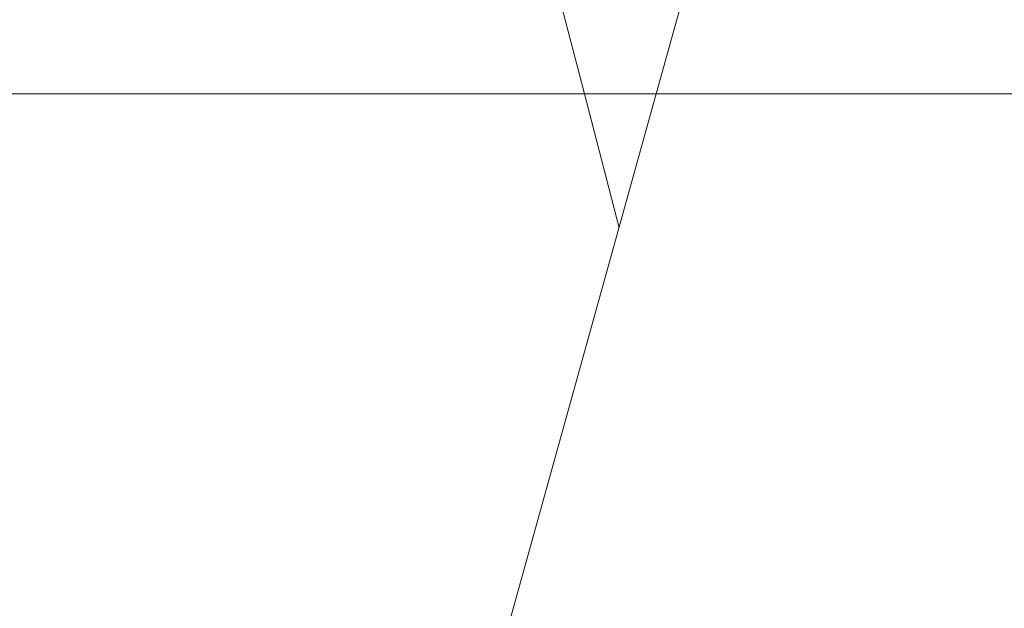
# Model space of a CAD drawing. Header units: millimetres. Extents: x -6861 to -4784, y 84 to 6892.
# Tile 14 of 200: x -5047.983 to -5047.404, y 248.198 to 248.544. Entities that reach past the tile are written whole.
import ezdxf

# ---------------------------------------------------------------- set-up
doc = ezdxf.new("R2010")
doc.units = ezdxf.units.MM
doc.layers.add('A-DETL-GENF', color=7, linetype='Continuous', lineweight=9)
doc.layers.add('E-LITE-EQPM', color=7, linetype='Continuous', lineweight=20)

# ---------------------------------------------------------------- blocks, each defined once
blk = doc.blocks.new('01 PODIUM EMPOTRADO CON MARCO 3_glb - PODIUM EMPOTRADO CON MARCO 3_dwg_NS-2254 ÍßÁ_1_5Ð_$$_É_îAÔO-659104-Lateral_PDF')
at = {"lineweight": 9}
for p, q in [((-3234.91195, 248.5), (-3233.74345, 252.71026)), ((-3235.01807, 248.74769), (-3234.95407, 248.5)), ((-3248.38514, 199.95438), (-3234.91195, 248.5)), ((-3234.95407, 248.5), (-3234.93376, 248.42141))]:
    blk.add_line(p, q, dxfattribs=at)
blk = doc.blocks.new('01 PODIUM EMPOTRADO CON MARCO 3_glb - UNO  WHITE_GOLD DOWNLIGHT EMPOTRABLE-659121-Lateral_PDF')
blk.add_blockref('01 PODIUM EMPOTRADO CON MARCO 3_glb - PODIUM EMPOTRADO CON MARCO 3_dwg_NS-2254 ÍßÁ_1_5Ð_$$_É_îAÔO-659104-Lateral_PDF', (0, 0))

msp = doc.modelspace()

# ---------------------------------------------------------------- hatches: boundary and pattern name
at = {"layer": 'A-DETL-GENF', "true_color": 0xaaaaaa}
h = msp.add_hatch(dxfattribs=at)
h.set_pattern_fill('FP_2', color=253, style=0, pattern_type=2)
h.set_pattern_definition([(45, (-4840.205, 277.281), (-10.6066, 10.6066), []), (135, (-4840.205, 277.281), (-10.6066, -10.6066), [])])
h.paths.add_polyline_path([(-5061.65684, 150), (-4823.75684, 150), (-4823.75684, 450), (-5061.65684, 450), (-5061.65684, 351.5), (-4866.65684, 351.5), (-4866.65684, 248.5), (-5061.65684, 248.5), (-5061.65684, 159.16279)])

# ---------------------------------------------------------------- linework, layer by layer
at = {"layer": 'E-LITE-EQPM', "color": 253, "true_color": 0xaaaaaa}
msp.add_line((-4866.65684, 248.5), (-5061.65684, 248.5), dxfattribs=at)

# ---------------------------------------------------------------- block references
at = {"layer": 'E-LITE-EQPM'}
msp.add_blockref('01 PODIUM EMPOTRADO CON MARCO 3_glb - UNO  WHITE_GOLD DOWNLIGHT EMPOTRABLE-659121-Lateral_PDF', (-1812.69701, 0), dxfattribs=at)

doc.saveas('drawing.dxf')
